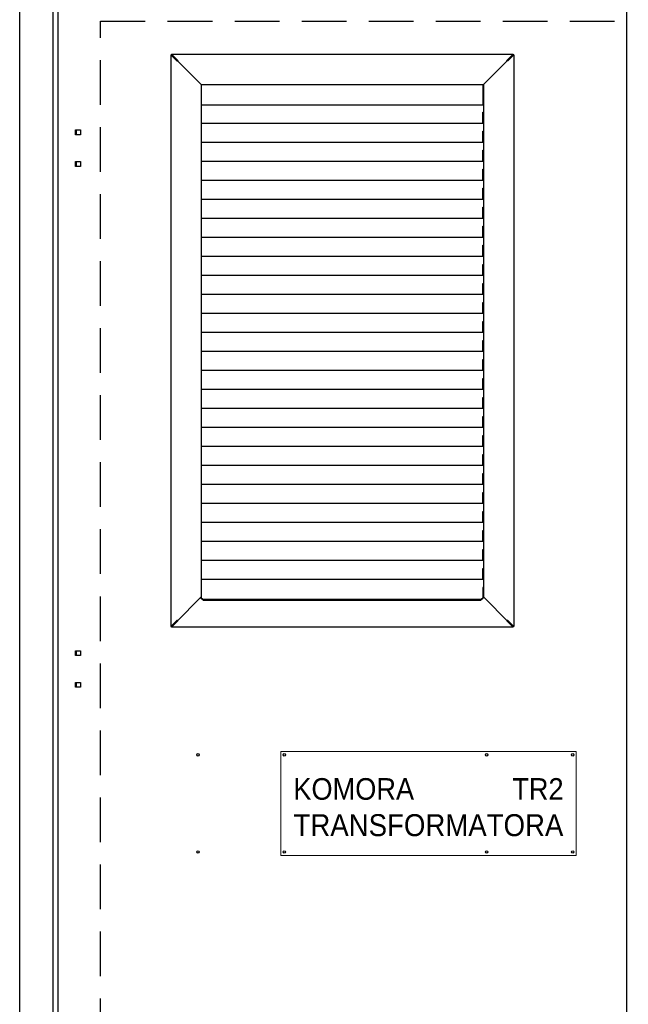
# Model space of a CAD drawing. Header units: millimetres. Extents: x 11359 to 209982, y 9392 to 44475.
# Tile 25 of 32: x 148008 to 148873, y 37665 to 39064. Entities that reach past the tile are written whole.
import ezdxf

# ---------------------------------------------------------------- set-up
doc = ezdxf.new("R2010")
doc.units = ezdxf.units.MM
doc.linetypes.add('DASHED', pattern=[19.05, 12.7, -6.35])
doc.layers.add('Aparatura', color=7, linetype='Continuous')
doc.layers.add('Rzeczywiste światło', color=1, linetype='Continuous')
doc.layers.add('niedrukowalna', color=6, linetype='Continuous', plot=False)
doc.layers.add('Tekst', color=7, linetype='Continuous', lineweight=13)
doc.styles.add('Arial', font='arial.ttf')

# ---------------------------------------------------------------- blocks, each defined once
blk = doc.blocks.new('Tabliczka_TR2')
at = {"color": 7}
for centre in [(110537.6, 78948.9), (110947.6, 78948.9), (110537.6, 78810.9), (110947.6, 78810.9)]:
    blk.add_circle(centre, 1.75, dxfattribs=at)
at = {"layer": 'Aparatura', "lineweight": 5}
blk.add_lwpolyline([(110532.6, 78805.9), (110952.6, 78805.9), (110952.6, 78953.9), (110532.6, 78953.9)], close=True, dxfattribs=at)
at = {"layer": 'Tekst', "color": 4, "lineweight": 35, "insert": (110742.5, 78848.4), "char_height": 48, "attachment_point": 5, "style": 'Arial'}
blk.add_mtext('{\\C7;\\H0.64x;{\\W0.9;KOMORA             TR2\\P\\H1.015625x;TRANSFORMATORA }\\H1.015625x;\\P}\\H0.65x;\\P', dxfattribs=at)
blk = doc.blocks.new('WA2-01-001-0146-KOMORA TRANSFORATORA 2')
at = {"color": 1}
blk.add_blockref('Tabliczka_TR2', (-110742.6, -78879.9), dxfattribs=at)
blk = doc.blocks.new('D_2500x1500_2s_p_zal_gor_dol_front_WA2-03-600-2007-31-RAL-05')
at = {"color": 7, "linetype": 'Continuous'}
for p, q in [((-865, 0.5), (-865, 2699.5)), ((-817.5, 47.5), (-817.5, 2652.5)), ((-810.5, 56.5), (-810.5, 2643.5)), ((-2.5, 2642.7), (-2.5, 57.3)), ((-650.1, 2542.7), (-650.1, 1730.3)), ((-650.1, 2542.7), (-649.2, 2542.7)), ((-650.1, 2542.7), (-641.6, 2534.2)), ((-649.2, 2543.6), (-163.8, 2543.6)), ((-649.2, 2543.6), (-649.2, 2542.7)), ((-649.2, 2543.6), (-640.7, 2535)), ((-649.2, 2542.7), (-640.7, 2534.2)), ((-649.2, 2542.7), (-640.7, 2534.2)), ((-641.6, 2534.2), (-640.7, 2534.2)), ((-641.6, 2534.2), (-640.4, 2533.9)), ((-640.7, 2535), (-640.7, 2534.2)), ((-640.7, 2535), (-640.4, 2533.9)), ((-640.4, 2533.9), (-609.8, 2503.3)), ((-640.4, 2533.9), (-609.8, 2503.3)), ((-172.6, 2533.9), (-203.2, 2503.3)), ((-203.2, 2503.3), (-172.6, 2533.9)), ((-172.6, 2533.9), (-172.3, 2535)), ((-171.4, 2534.2), (-172.6, 2533.9)), ((-172.3, 2535), (-163.8, 2543.6)), ((-163.8, 2542.7), (-172.3, 2534.2)), ((-172.3, 2534.2), (-163.8, 2542.7)), ((-172.3, 2535), (-172.3, 2534.2)), ((-171.4, 2534.2), (-172.3, 2534.2)), ((-162.9, 2542.7), (-171.4, 2534.2)), ((-163.8, 2543.6), (-163.8, 2542.7)), ((-162.9, 2542.7), (-163.8, 2542.7)), ((-162.9, 2542.7), (-162.9, 1730.3)), ((-609.8, 2503.3), (-607, 2500.5)), ((-609.8, 2503.3), (-607, 2500.5)), ((-607, 2500.5), (-607, 2456.6)), ((-607, 2500.5), (-206, 2500.5)), ((-606.5, 2499.8), (-606.5, 2500.5)), ((-606.5, 2482.9), (-606.5, 2499.8)), ((-206.5, 2499.8), (-206.5, 2500.5)), ((-206.5, 2482.9), (-206.5, 2499.8)), ((-203.2, 2503.3), (-206, 2500.5)), ((-206, 2500.5), (-203.2, 2503.3)), ((-206, 2500.5), (-206, 1772.5)), ((-606.5, 2483.7), (-607, 2483.7)), ((-606.5, 2480.7), (-606.5, 2482.9)), ((-606.5, 2471), (-606.5, 2480.7)), ((-206, 2483.7), (-206.5, 2483.7)), ((-206.5, 2480.7), (-206.5, 2482.9)), ((-206.5, 2471), (-206.5, 2480.7)), ((-206.5, 2471), (-606.5, 2471)), ((-607, 2456.6), (-607, 2454.7)), ((-607, 2454.7), (-607, 2445)), ((-207, 2461), (-206, 2461)), ((-207, 2456.8), (-207, 2461)), ((-207, 2459.5), (-206, 2459.5)), ((-207, 2454.7), (-207, 2456.8)), ((-206, 2456.7), (-207, 2456.7)), ((-207, 2445), (-207, 2454.7)), ((-785.5, 2436), (-778.5, 2436)), ((-785.5, 2429), (-785.5, 2436)), ((-784.5, 2429), (-784.5, 2436)), ((-778.5, 2436), (-778.5, 2429)), ((-607, 2445), (-607, 2429.6)), ((-207, 2445), (-607, 2445)), ((-778.5, 2429), (-785.5, 2429)), ((-607, 2429.6), (-607, 2427.7)), ((-607, 2427.7), (-607, 2418)), ((-207, 2434), (-206, 2434)), ((-207, 2429.8), (-207, 2434)), ((-207, 2432.5), (-206, 2432.5)), ((-207, 2427.7), (-207, 2429.8)), ((-206, 2429.7), (-207, 2429.7)), ((-207, 2418), (-207, 2427.7)), ((-607, 2418), (-607, 2402.6)), ((-207, 2418), (-607, 2418)), ((-207, 2407), (-206, 2407)), ((-207, 2402.8), (-207, 2407)), ((-607, 2402.6), (-607, 2400.7)), ((-607, 2400.7), (-607, 2391)), ((-207, 2405.5), (-206, 2405.5)), ((-207, 2400.7), (-207, 2402.8)), ((-206, 2402.7), (-207, 2402.7)), ((-207, 2391), (-207, 2400.7)), ((-785.5, 2391), (-778.5, 2391)), ((-785.5, 2384), (-785.5, 2391)), ((-778.5, 2384), (-785.5, 2384)), ((-784.5, 2384), (-784.5, 2391)), ((-778.5, 2391), (-778.5, 2384)), ((-607, 2391), (-607, 2375.6)), ((-207, 2391), (-607, 2391)), ((-207, 2380), (-206, 2380)), ((-207, 2375.8), (-207, 2380)), ((-207, 2378.5), (-206, 2378.5)), ((-607, 2375.6), (-607, 2373.7)), ((-607, 2373.7), (-607, 2364)), ((-207, 2373.7), (-207, 2375.8)), ((-206, 2375.7), (-207, 2375.7)), ((-207, 2364), (-207, 2373.7)), ((-607, 2364), (-607, 2348.6)), ((-207, 2364), (-607, 2364)), ((-207, 2353), (-206, 2353)), ((-207, 2348.8), (-207, 2353)), ((-207, 2351.5), (-206, 2351.5)), ((-607, 2348.6), (-607, 2346.7)), ((-607, 2346.7), (-607, 2337)), ((-607, 2337), (-607, 2321.6)), ((-207, 2337), (-607, 2337)), ((-207, 2346.7), (-207, 2348.8)), ((-206, 2348.7), (-207, 2348.7)), ((-207, 2337), (-207, 2346.7)), ((-207, 2326), (-206, 2326)), ((-207, 2321.8), (-207, 2326)), ((-207, 2324.5), (-206, 2324.5)), ((-607, 2321.6), (-607, 2319.7)), ((-607, 2319.7), (-607, 2310)), ((-607, 2310), (-607, 2294.6)), ((-207, 2310), (-607, 2310)), ((-207, 2319.7), (-207, 2321.8)), ((-206, 2321.7), (-207, 2321.7)), ((-207, 2310), (-207, 2319.7)), ((-607, 2294.6), (-607, 2292.7)), ((-207, 2299), (-206, 2299)), ((-207, 2294.8), (-207, 2299)), ((-207, 2297.5), (-206, 2297.5)), ((-207, 2292.7), (-207, 2294.8)), ((-206, 2294.7), (-207, 2294.7)), ((-607, 2292.7), (-607, 2283)), ((-607, 2283), (-607, 2267.6)), ((-207, 2283), (-607, 2283)), ((-207, 2283), (-207, 2292.7)), ((-607, 2267.6), (-607, 2265.7)), ((-207, 2272), (-206, 2272)), ((-207, 2267.8), (-207, 2272)), ((-207, 2270.5), (-206, 2270.5)), ((-207, 2265.7), (-207, 2267.8)), ((-206, 2267.7), (-207, 2267.7)), ((-607, 2265.7), (-607, 2256)), ((-607, 2256), (-607, 2240.6)), ((-207, 2256), (-607, 2256)), ((-207, 2256), (-207, 2265.7)), ((-607, 2240.6), (-607, 2238.7)), ((-607, 2238.7), (-607, 2229)), ((-207, 2245), (-206, 2245)), ((-207, 2240.8), (-207, 2245)), ((-207, 2243.5), (-206, 2243.5)), ((-207, 2238.7), (-207, 2240.8)), ((-206, 2240.7), (-207, 2240.7)), ((-207, 2229), (-207, 2238.7)), ((-607, 2229), (-607, 2213.6)), ((-207, 2229), (-607, 2229)), ((-607, 2213.6), (-607, 2211.7)), ((-607, 2211.7), (-607, 2202)), ((-207, 2218), (-206, 2218)), ((-207, 2213.8), (-207, 2218)), ((-207, 2216.5), (-206, 2216.5)), ((-207, 2211.7), (-207, 2213.8)), ((-206, 2213.7), (-207, 2213.7)), ((-207, 2202), (-207, 2211.7)), ((-607, 2202), (-607, 2186.6)), ((-207, 2202), (-607, 2202)), ((-607, 2186.6), (-607, 2184.7)), ((-607, 2184.7), (-607, 2175)), ((-207, 2191), (-206, 2191)), ((-207, 2186.8), (-207, 2191)), ((-207, 2189.5), (-206, 2189.5)), ((-207, 2184.7), (-207, 2186.8)), ((-206, 2186.7), (-207, 2186.7)), ((-207, 2175), (-207, 2184.7)), ((-607, 2175), (-607, 2159.6)), ((-207, 2175), (-607, 2175)), ((-607, 2159.6), (-607, 2157.7)), ((-607, 2157.7), (-607, 2148)), ((-207, 2164), (-206, 2164)), ((-207, 2159.8), (-207, 2164)), ((-207, 2162.5), (-206, 2162.5)), ((-207, 2157.7), (-207, 2159.8)), ((-206, 2159.7), (-207, 2159.7)), ((-207, 2148), (-207, 2157.7)), ((-607, 2148), (-607, 2132.6)), ((-207, 2148), (-607, 2148)), ((-607, 2132.6), (-607, 2130.7)), ((-607, 2130.7), (-607, 2121)), ((-207, 2137), (-206, 2137)), ((-207, 2132.8), (-207, 2137)), ((-207, 2135.5), (-206, 2135.5)), ((-207, 2130.7), (-207, 2132.8)), ((-206, 2132.7), (-207, 2132.7)), ((-207, 2121), (-207, 2130.7)), ((-607, 2121), (-607, 2105.6)), ((-207, 2121), (-607, 2121)), ((-607, 2105.6), (-607, 2103.7)), ((-607, 2103.7), (-607, 2094)), ((-207, 2110), (-206, 2110)), ((-207, 2105.8), (-207, 2110)), ((-207, 2108.5), (-206, 2108.5)), ((-207, 2103.7), (-207, 2105.8)), ((-206, 2105.7), (-207, 2105.7)), ((-207, 2094), (-207, 2103.7)), ((-607, 2094), (-607, 2078.6)), ((-207, 2094), (-607, 2094)), ((-607, 2078.6), (-607, 2076.7)), ((-607, 2076.7), (-607, 2067)), ((-207, 2083), (-206, 2083)), ((-207, 2078.8), (-207, 2083)), ((-207, 2081.5), (-206, 2081.5)), ((-207, 2076.7), (-207, 2078.8)), ((-206, 2078.7), (-207, 2078.7)), ((-207, 2067), (-207, 2076.7)), ((-607, 2067), (-607, 2051.6)), ((-207, 2067), (-607, 2067)), ((-607, 2051.6), (-607, 2049.7)), ((-607, 2049.7), (-607, 2040)), ((-207, 2056), (-206, 2056)), ((-207, 2051.8), (-207, 2056)), ((-207, 2054.5), (-206, 2054.5)), ((-207, 2049.7), (-207, 2051.8)), ((-206, 2051.7), (-207, 2051.7)), ((-207, 2040), (-207, 2049.7)), ((-607, 2040), (-607, 2024.6)), ((-207, 2040), (-607, 2040)), ((-207, 2029), (-206, 2029)), ((-207, 2024.8), (-207, 2029)), ((-607, 2024.6), (-607, 2022.7)), ((-607, 2022.7), (-607, 2013)), ((-207, 2027.5), (-206, 2027.5)), ((-207, 2022.7), (-207, 2024.8)), ((-206, 2024.7), (-207, 2024.7)), ((-207, 2013), (-207, 2022.7)), ((-607, 2013), (-607, 1997.6)), ((-207, 2013), (-607, 2013)), ((-207, 2002), (-206, 2002)), ((-207, 1997.8), (-207, 2002)), ((-607, 1997.6), (-607, 1995.7)), ((-607, 1995.7), (-607, 1986)), ((-207, 2000.5), (-206, 2000.5)), ((-207, 1995.7), (-207, 1997.8)), ((-206, 1997.7), (-207, 1997.7)), ((-207, 1986), (-207, 1995.7)), ((-607, 1986), (-607, 1970.6)), ((-207, 1986), (-607, 1986)), ((-207, 1975), (-206, 1975)), ((-207, 1970.8), (-207, 1975)), ((-207, 1973.5), (-206, 1973.5)), ((-607, 1970.6), (-607, 1968.7)), ((-607, 1968.7), (-607, 1959)), ((-607, 1959), (-607, 1943.6)), ((-207, 1959), (-607, 1959)), ((-207, 1968.7), (-207, 1970.8)), ((-206, 1970.7), (-207, 1970.7)), ((-207, 1959), (-207, 1968.7)), ((-207, 1948), (-206, 1948)), ((-207, 1943.8), (-207, 1948)), ((-207, 1946.5), (-206, 1946.5)), ((-607, 1943.6), (-607, 1941.7)), ((-607, 1941.7), (-607, 1932)), ((-607, 1932), (-607, 1916.6)), ((-207, 1932), (-607, 1932)), ((-207, 1941.7), (-207, 1943.8)), ((-206, 1943.7), (-207, 1943.7)), ((-207, 1932), (-207, 1941.7)), ((-207, 1921), (-206, 1921)), ((-207, 1916.8), (-207, 1921)), ((-207, 1919.5), (-206, 1919.5)), ((-207, 1914.7), (-207, 1916.8)), ((-206, 1916.7), (-207, 1916.7)), ((-607, 1916.6), (-607, 1914.7)), ((-607, 1914.7), (-607, 1905)), ((-607, 1905), (-607, 1889.6)), ((-207, 1905), (-607, 1905)), ((-207, 1905), (-207, 1914.7)), ((-607, 1889.6), (-607, 1887.7)), ((-207, 1894), (-206, 1894)), ((-207, 1889.8), (-207, 1894)), ((-207, 1892.5), (-206, 1892.5)), ((-207, 1887.7), (-207, 1889.8)), ((-206, 1889.7), (-207, 1889.7)), ((-607, 1887.7), (-607, 1878)), ((-607, 1878), (-607, 1862.6)), ((-207, 1878), (-607, 1878)), ((-207, 1878), (-207, 1887.7)), ((-607, 1862.6), (-607, 1860.7)), ((-207, 1867), (-206, 1867)), ((-207, 1862.8), (-207, 1867)), ((-207, 1865.5), (-206, 1865.5)), ((-207, 1860.7), (-207, 1862.8)), ((-206, 1862.7), (-207, 1862.7)), ((-607, 1860.7), (-607, 1851)), ((-607, 1851), (-607, 1835.6)), ((-207, 1851), (-607, 1851)), ((-207, 1851), (-207, 1860.7)), ((-607, 1835.6), (-607, 1833.7)), ((-607, 1833.7), (-607, 1824)), ((-207, 1840), (-206, 1840)), ((-207, 1835.8), (-207, 1840)), ((-207, 1838.5), (-206, 1838.5)), ((-207, 1833.7), (-207, 1835.8)), ((-206, 1835.7), (-207, 1835.7)), ((-207, 1824), (-207, 1833.7)), ((-607, 1824), (-607, 1808.6)), ((-207, 1824), (-607, 1824)), ((-607, 1808.6), (-607, 1806.7)), ((-607, 1806.7), (-607, 1797)), ((-207, 1813), (-206, 1813)), ((-207, 1808.8), (-207, 1813)), ((-207, 1811.5), (-206, 1811.5)), ((-207, 1806.7), (-207, 1808.8)), ((-206, 1808.7), (-207, 1808.7)), ((-207, 1797), (-207, 1806.7)), ((-607, 1797), (-607, 1781.6)), ((-207, 1797), (-607, 1797)), ((-607, 1781.6), (-607, 1781.2)), ((-607, 1781.2), (-607, 1780.6)), ((-607, 1780.6), (-607, 1771.1)), ((-206, 1786), (-207, 1786)), ((-207, 1786), (-207, 1781.2)), ((-206, 1784.5), (-207, 1784.5)), ((-207, 1781.2), (-207, 1780.6)), ((-207, 1780.6), (-207, 1771.1)), ((-609.8, 1769.7), (-640.4, 1739.1)), ((-609.8, 1769.7), (-640.4, 1739.1)), ((-607, 1772.5), (-609.8, 1769.7)), ((-607, 1772.5), (-609.8, 1769.7)), ((-607, 1770), (-607, 1771.1)), ((-607, 1771.1), (-604, 1768.7)), ((-604, 1767.5), (-607, 1770)), ((-210, 1768.7), (-604, 1768.7)), ((-604, 1768.7), (-604, 1767.5)), ((-210, 1767.5), (-604, 1767.5)), ((-210, 1768.7), (-207, 1771.1)), ((-207, 1770), (-210, 1767.5)), ((-210, 1767.5), (-210, 1768.7)), ((-206, 1772.5), (-207, 1772.5)), ((-207, 1771.1), (-207, 1770)), ((-206, 1772.5), (-203.2, 1769.7)), ((-203.2, 1769.7), (-206, 1772.5)), ((-203.2, 1769.7), (-172.6, 1739.1)), ((-172.6, 1739.1), (-203.2, 1769.7)), ((-641.6, 1738.8), (-650.1, 1730.3)), ((-640.7, 1738.8), (-649.2, 1730.3)), ((-640.7, 1738.8), (-649.2, 1730.3)), ((-640.7, 1737.9), (-649.2, 1729.4)), ((-640.4, 1739.1), (-641.6, 1738.8)), ((-641.6, 1738.8), (-640.7, 1738.8)), ((-640.4, 1739.1), (-640.7, 1737.9)), ((-640.7, 1737.9), (-640.7, 1738.8)), ((-172.6, 1739.1), (-171.4, 1738.8)), ((-172.3, 1737.9), (-172.6, 1739.1)), ((-172.3, 1738.8), (-163.8, 1730.3)), ((-171.4, 1738.8), (-172.3, 1738.8)), ((-163.8, 1730.3), (-172.3, 1738.8)), ((-172.3, 1737.9), (-172.3, 1738.8)), ((-163.8, 1729.4), (-172.3, 1737.9)), ((-171.4, 1738.8), (-162.9, 1730.3)), ((-650.1, 1730.3), (-649.2, 1730.3)), ((-649.2, 1729.4), (-649.2, 1730.3)), ((-163.8, 1729.4), (-649.2, 1729.4)), ((-162.9, 1730.3), (-163.8, 1730.3)), ((-163.8, 1729.4), (-163.8, 1730.3)), ((-785.5, 1696), (-778.5, 1696)), ((-785.5, 1689), (-785.5, 1696)), ((-784.5, 1689), (-784.5, 1696)), ((-778.5, 1696), (-778.5, 1689)), ((-778.5, 1689), (-785.5, 1689)), ((-785.5, 1651), (-778.5, 1651)), ((-785.5, 1644), (-785.5, 1651)), ((-784.5, 1644), (-784.5, 1651)), ((-778.5, 1651), (-778.5, 1644)), ((-778.5, 1644), (-785.5, 1644))]:
    blk.add_line(p, q, dxfattribs=at)
at = {"layer": 'niedrukowalna', "linetype": 'Continuous'}
for centre in [(-611.5, 1548), (-201.5, 1548), (-611.5, 1410), (-201.5, 1410)]:
    blk.add_circle(centre, 1.75, dxfattribs=at)
at = {"layer": 'Rzeczywiste światło', "linetype": 'DASHED', "ltscale": 5}
for p, q in [((-750, 2590.5), (750, 2590.5)), ((-750, 90.5), (-750, 2590.5))]:
    blk.add_line(p, q, dxfattribs=at)

msp = doc.modelspace()

# ---------------------------------------------------------------- block references
for name, p in [('D_2500x1500_2s_p_zal_gor_dol_front_WA2-03-600-2007-31-RAL-05', (148873.3, 36471.4, 530767872)), ('WA2-01-001-0146-KOMORA TRANSFORATORA 2', (148589.3, 37950.4, -9214296064))]:
    msp.add_blockref(name, p)

doc.saveas('drawing.dxf')
